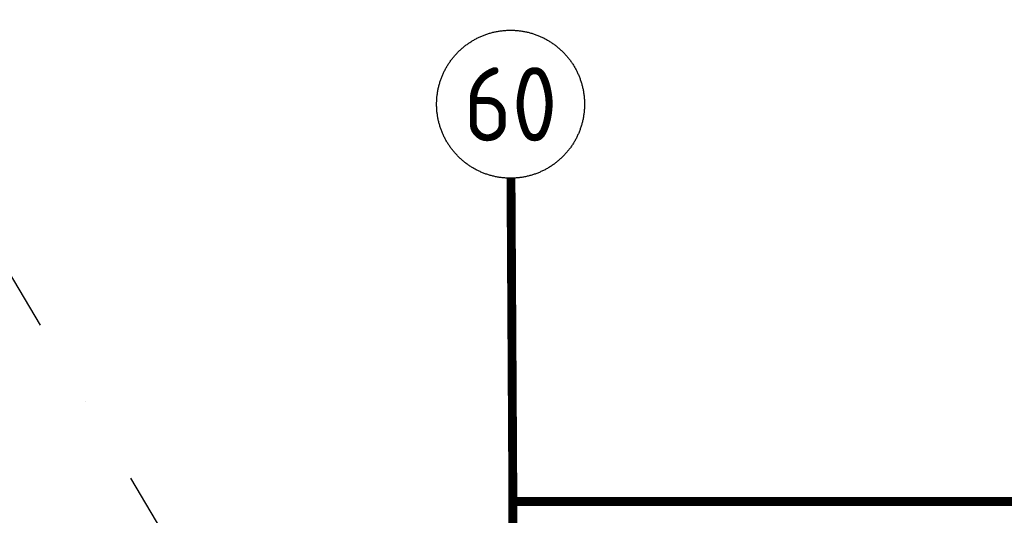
# Model space of a CAD drawing. Header units: millimetres. Extents: x 20872 to 297961, y -293704 to 213007.
# Tile 161 of 256: x 71504 to 74833, y -12865 to -11190. Entities that reach past the tile are written whole.
import ezdxf
from ezdxf.enums import TextEntityAlignment as Align
from ezdxf.xclip import XClip

# ---------------------------------------------------------------- set-up
doc = ezdxf.new("R2010")
doc.units = ezdxf.units.MM
doc.header["$LTSCALE"] = 100
doc.header["$XCLIPFRAME"] = 2
doc.linetypes.add('ACAD_ISO10W100', pattern=[18, 12, -3, 0, -3])
for name, color, linetype in [('A--L$7--_stramien', 1, 'Continuous'), ('A--L65--_beveiligingsinstallaties', 8, 'Continuous'), ('XREFS', 9, 'Continuous')]:
    doc.layers.add(name, color=color, linetype=linetype)
doc.styles.add('BURO maatvoering', font='isocp.shx')

# ---------------------------------------------------------------- blocks, each defined once
blk = doc.blocks.new('65_brandscheiding_01_P03_BV')
at = {"color": 3, "linetype": 'Continuous', "lineweight": -2}
blk.add_circle((0, 0), 2.5, dxfattribs=at)
at = {"color": 4, "linetype": 'Continuous', "lineweight": -2, "style": 'BURO maatvoering'}
blk.add_attdef('BURO_BRSCH:MIN', text='', height=2.5, dxfattribs=at).set_placement((0, 0), align=Align.MIDDLE_CENTER)
blk = doc.blocks.new('stramienlijnen_1')
at = {"layer": 'A--L$7--_stramien', "color": 1, "linetype": 'ACAD_ISO10W100', "lineweight": -3}
blk.add_line((70962.6, 14729.9), (80958, -2152.6), dxfattribs=at)
blk = doc.blocks.new('2016-01-28 101 1e verdieping bestaand')
at = {"layer": 'A--L65--_beveiligingsinstallaties', "color": 1, "linetype": 'ACAD_ISO10W100', "ltscale": 0.3, "true_color": 0xf50004, "const_width": 30}
for points in [[(73172.5, 13102.1), (73166, 14194.4)], [(75134.8, 13101.9), (73172.5, 13102.1), (73172.6, 10897.8), (74833.1, 10919.1)]]:
    blk.add_lwpolyline(points, dxfattribs=at)
at = {"layer": 'A--L$7--_stramien'}
blk.add_blockref('stramienlijnen_1', (0, 0), dxfattribs=at)
at = {"layer": 'A--L65--_beveiligingsinstallaties', "color": 8, "linetype": 'Continuous', "lineweight": -3, "xscale": 100, "yscale": 100, "zscale": 100}
blk.add_blockref('65_brandscheiding_01_P03_BV', (73164.6, 14444.4), dxfattribs=at).add_auto_attribs({'BURO_BRSCH:MIN': '60'})

msp = doc.modelspace()

# ---------------------------------------------------------------- block references
at = {"layer": 'XREFS', "color": 31, "true_color": 0xdec496}
ref = msp.add_blockref('2016-01-28 101 1e verdieping bestaand', (-1, -25920.2), dxfattribs=at)
XClip(ref).set_block_clipping_path([(116767.0762143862, 29769.3836009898), (164491.5066313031, 13442.9004429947), (179861.0762143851, 13442.9004429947), (179861.0762143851, -11696.8579780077), (20873.0762143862, -11696.8579780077), (20873.0762143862, 82263.1420219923), (116767.0762143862, 82263.1420219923)])

doc.saveas('drawing.dxf')
